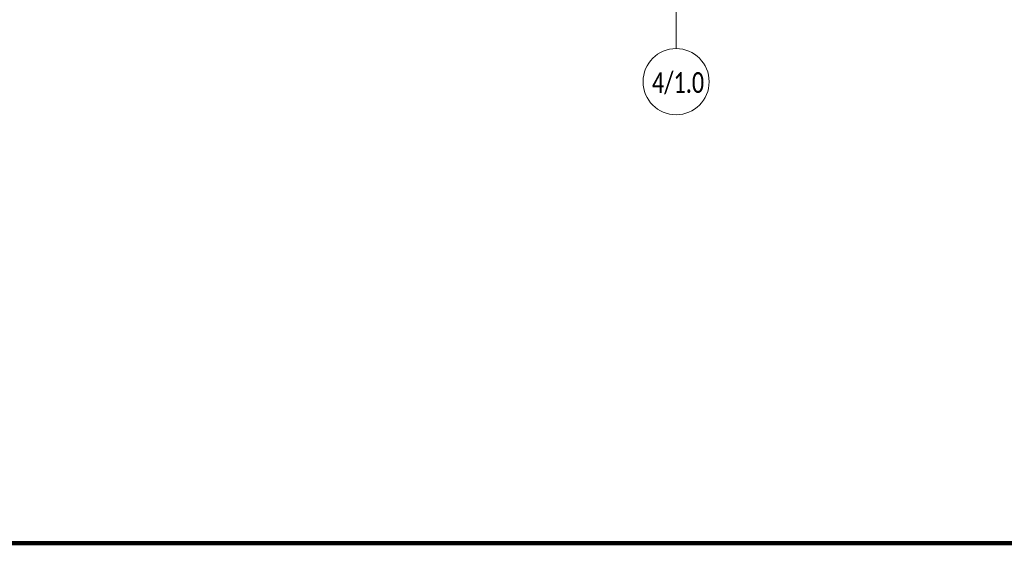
# Model space of a CAD drawing. Header units: millimetres. Extents: x -57162 to 485422, y -209335 to -9481.
# Tile 54 of 256: x 42729 to 54639, y -62390 to -56054. Entities that reach past the tile are written whole.
import ezdxf

# ---------------------------------------------------------------- set-up
doc = ezdxf.new("R2010")
doc.units = ezdxf.units.MM
doc.linetypes.add('-D1d1-15x02', pattern=[19, 15, -2, 0, -2])
doc.layers.get('Defpoints').update_dxf_attribs({"color": 31})
doc.layers.add('Оси', color=7, linetype='Continuous', lineweight=5)
doc.styles.add('Calibri Light', font='Calibri light.ttf', dxfattribs={"width": 0.75, "height": 250})

# ---------------------------------------------------------------- blocks, each defined once
blk = doc.blocks.new('Ось сетки - 8D-802830-50_AS_Plan_L01_1 корпус_Маркировочный - зависимый 1')
at = {"layer": 'Оси'}
blk.add_circle((0, 0), 4, dxfattribs=at)

msp = doc.modelspace()

# ---------------------------------------------------------------- linework, layer by layer
at = {"layer": 'Defpoints', "color": 1, "lineweight": 100}
msp.add_lwpolyline([(34086.2, -9481.1), (107095, -9481.1), (107095, -62390.5), (34086.2, -62390.5)], close=True, dxfattribs=at)
at = {"layer": 'Оси', "linetype": '-D1d1-15x02'}
msp.add_line((50669.1, -56404.3), (50669.1, -18049.4), dxfattribs=at)

# ---------------------------------------------------------------- block references
at = {"layer": 'Оси', "xscale": 99.99999999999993, "yscale": 99.99999999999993, "zscale": 99.99999999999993}
msp.add_blockref('Ось сетки - 8D-802830-50_AS_Plan_L01_1 корпус_Маркировочный - зависимый 1', (50669.1, -56804.3), dxfattribs=at)

# ---------------------------------------------------------------- texts
at = {"layer": 'Оси', "char_height": 250, "width": 701.477, "attachment_point": 1, "style": 'Calibri Light'}
for s, insert in [('3/1.0', (41977.1, -56689.3)), ('4/1.0', (50377.1, -56689.3))]:
    msp.add_mtext(s, dxfattribs=dict(at, insert=insert))

doc.saveas('drawing.dxf')
